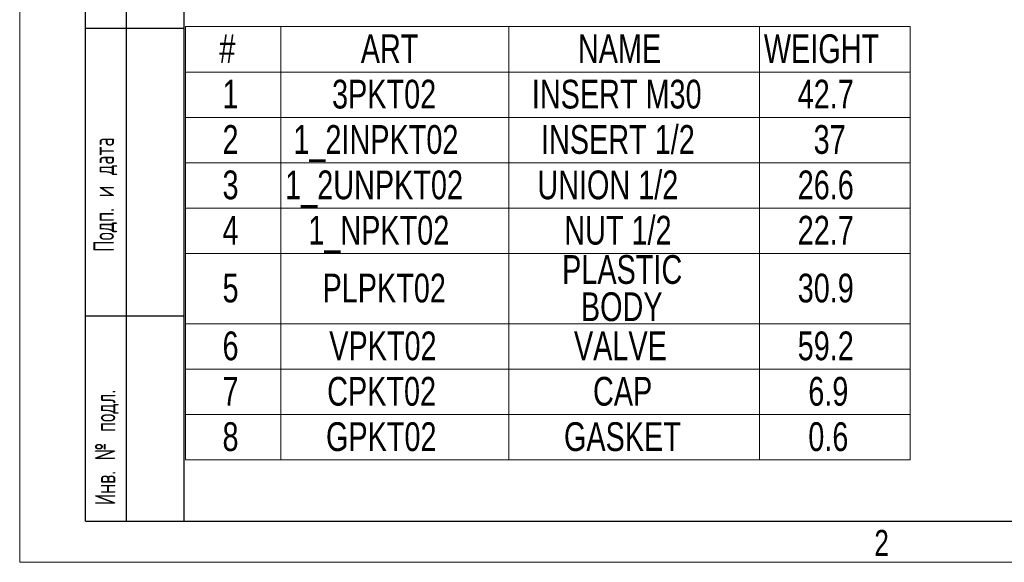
# Model space of a CAD drawing. Header units: millimetres. Extents: x 0 to 420, y 0 to 297.
# Tile 1 of 68: x 0 to 120, y 0 to 66. Entities that reach past the tile are written whole.
import ezdxf

# ---------------------------------------------------------------- set-up
doc = ezdxf.new("R2010")
doc.units = ezdxf.units.MM
doc.layers.add('ОСЕВЫЕ', color=7, linetype='Continuous')
doc.styles.add('SLDTEXTSTYLE0', font='TXT', dxfattribs={"width": 0.75})
doc.styles.add('SLDTEXTSTYLE2', font='TXT', dxfattribs={"width": 0.605, "bigfont": 'bigfont'})

# ---------------------------------------------------------------- blocks, each defined once
blk = doc.blocks.new('SW_TABLEANNOTATION_0')
at = {"color": 0, "linetype": 'Continuous', "lineweight": 18}
for p, q in [((0, 0), (0, -5.53)), ((0, 0), (11.61, 0)), ((0, 0), (0, -52.76)), ((88.26, 0), (0, 0)), ((11.61, 0), (11.61, -5.53)), ((11.61, 0), (39.36, 0)), ((39.36, 0), (39.36, -5.53)), ((39.36, 0), (69.91, 0)), ((69.91, 0), (69.91, -5.53)), ((69.91, 0), (88.26, 0)), ((88.26, 0), (88.26, -5.53)), ((88.26, -52.76), (88.26, 0)), ((0, -5.53), (0, -11.05)), ((0, -5.53), (11.61, -5.53)), ((11.61, -5.53), (11.61, -11.05)), ((11.61, -5.53), (39.36, -5.53)), ((39.36, -5.53), (39.36, -11.05)), ((39.36, -5.53), (69.91, -5.53)), ((69.91, -5.53), (69.91, -11.05)), ((69.91, -5.53), (88.26, -5.53)), ((88.26, -5.53), (88.26, -11.05)), ((0, -11.05), (0, -16.58)), ((0, -11.05), (11.61, -11.05)), ((11.61, -11.05), (11.61, -16.58)), ((11.61, -11.05), (39.36, -11.05)), ((39.36, -11.05), (39.36, -16.58)), ((39.36, -11.05), (69.91, -11.05)), ((69.91, -11.05), (69.91, -16.58)), ((69.91, -11.05), (88.26, -11.05)), ((88.26, -11.05), (88.26, -16.58)), ((0, -16.58), (0, -22.1)), ((0, -16.58), (11.61, -16.58)), ((11.61, -16.58), (11.61, -22.1)), ((11.61, -16.58), (39.36, -16.58)), ((39.36, -16.58), (39.36, -22.1)), ((39.36, -16.58), (69.91, -16.58)), ((69.91, -16.58), (69.91, -22.1)), ((69.91, -16.58), (88.26, -16.58)), ((88.26, -16.58), (88.26, -22.1)), ((0, -22.1), (0, -27.63)), ((0, -22.1), (11.61, -22.1)), ((11.61, -22.1), (11.61, -27.63)), ((11.61, -22.1), (39.36, -22.1)), ((39.36, -22.1), (39.36, -27.63)), ((39.36, -22.1), (69.91, -22.1)), ((69.91, -22.1), (69.91, -27.63)), ((69.91, -22.1), (88.26, -22.1)), ((88.26, -22.1), (88.26, -27.63)), ((0, -27.63), (0, -36.18)), ((0, -27.63), (11.61, -27.63)), ((11.61, -27.63), (11.61, -36.18)), ((11.61, -27.63), (39.36, -27.63)), ((39.36, -27.63), (39.36, -36.18)), ((39.36, -27.63), (69.91, -27.63)), ((69.91, -27.63), (69.91, -36.18)), ((69.91, -27.63), (88.26, -27.63)), ((88.26, -27.63), (88.26, -36.18)), ((0, -36.18), (0, -41.71)), ((0, -36.18), (11.61, -36.18)), ((11.61, -36.18), (11.61, -41.71)), ((11.61, -36.18), (39.36, -36.18)), ((39.36, -36.18), (39.36, -41.71)), ((39.36, -36.18), (69.91, -36.18)), ((69.91, -36.18), (69.91, -41.71)), ((69.91, -36.18), (88.26, -36.18)), ((88.26, -36.18), (88.26, -41.71)), ((0, -41.71), (0, -47.23)), ((0, -41.71), (11.61, -41.71)), ((11.61, -41.71), (11.61, -47.23)), ((11.61, -41.71), (39.36, -41.71)), ((39.36, -41.71), (39.36, -47.23)), ((39.36, -41.71), (69.91, -41.71)), ((69.91, -41.71), (69.91, -47.23)), ((69.91, -41.71), (88.26, -41.71)), ((88.26, -41.71), (88.26, -47.23)), ((0, -47.23), (0, -52.76)), ((0, -47.23), (11.61, -47.23)), ((11.61, -47.23), (11.61, -52.76)), ((11.61, -47.23), (39.36, -47.23)), ((39.36, -47.23), (39.36, -52.76)), ((39.36, -47.23), (69.91, -47.23)), ((69.91, -47.23), (69.91, -52.76)), ((69.91, -47.23), (88.26, -47.23)), ((88.26, -47.23), (88.26, -52.76)), ((0, -52.76), (11.61, -52.76)), ((0, -52.76), (88.26, -52.76)), ((11.61, -52.76), (39.36, -52.76)), ((39.36, -52.76), (69.91, -52.76)), ((69.91, -52.76), (88.26, -52.76))]:
    blk.add_line(p, q, dxfattribs=at)
at = {"color": 0, "linetype": 'Continuous', "lineweight": 0, "char_height": 3.5, "attachment_point": 1, "style": 'SLDTEXTSTYLE0'}
for s, insert in [('#', (4.12, -0.94)), ('ART', (21.35, -0.94)), ('NAME', (47.79, -0.94)), ('WEIGHT', (70.44, -0.94)), ('1', (4.51, -6.47)), ('3PKT02', (17.85, -6.47)), ('INSERT M30', (42.18, -6.47)), ('42.7', (74.56, -6.47)), ('2', (4.51, -11.99)), ('1_2INPKT02', (13.14, -11.99)), ('INSERT 1/2', (43.3, -11.99)), ('37', (76.5, -11.99)), ('3', (4.51, -17.52)), ('1_2UNPKT02', (12.14, -17.52)), ('UNION 1/2', (42.85, -17.52)), ('26.6', (74.56, -17.52)), ('NUT 1/2', (46.13, -23.04)), ('4', (4.51, -23.04)), ('1_NPKT02', (14.96, -23.04)), ('22.7', (74.56, -23.04)), ('PLASTIC', (45.87, -27.82)), ('5', (4.51, -30.08)), ('PLPKT02', (16.69, -30.08)), ('30.9', (74.56, -30.08)), ('BODY', (48.15, -32.35)), ('6', (4.51, -37.12)), ('VPKT02', (17.51, -37.12)), ('VALVE', (47.31, -37.12)), ('59.2', (74.56, -37.12)), ('7', (4.51, -42.65)), ('CPKT02', (17.25, -42.65)), ('CAP', (49.63, -42.65)), ('6.9', (75.85, -42.65)), ('8', (4.51, -48.17)), ('GPKT02', (17.11, -48.17)), ('GASKET', (46.09, -48.17)), ('0.6', (75.85, -48.17))]:
    blk.add_mtext(s, dxfattribs=dict(at, insert=insert))

msp = doc.modelspace()

# ---------------------------------------------------------------- linework, layer by layer
at = {"color": 7, "linetype": 'Continuous', "lineweight": 25}
for p, q in [((20, 292), (20, 5)), ((20, 292), (20, 5)), ((8, 5), (8, 150)), ((13, 5), (13, 150)), ((20, 65), (8, 65)), ((8, 30), (20, 30)), ((8, 5), (20, 5)), ((20, 5), (415, 5))]:
    msp.add_line(p, q, dxfattribs=at)
at = {"layer": 'ОСЕВЫЕ', "lineweight": 18}
for p, q in [((0, 297), (0, 0)), ((0, 0), (420, 0))]:
    msp.add_line(p, q, dxfattribs=at)

# ---------------------------------------------------------------- block references
at = {"color": 7, "linetype": 'Continuous', "lineweight": 0}
msp.add_blockref('SW_TABLEANNOTATION_0', (20.19194, 65.21998), dxfattribs=at)

# ---------------------------------------------------------------- texts
at = {"color": 7, "linetype": 'Continuous', "lineweight": 0, "char_height": 2.5, "attachment_point": 1, "rotation": 90, "style": 'SLDTEXTSTYLE2'}
for s, insert in [('Подп. и дата', (8.98505, 37.79011)), ('Инв. № подл.', (9.15475, 6.96361))]:
    msp.add_mtext(s, dxfattribs=dict(at, insert=insert))
at = {"color": 7, "linetype": 'Continuous', "lineweight": 0, "insert": (104.96803, 3.94304), "char_height": 3.175, "attachment_point": 2, "style": 'SLDTEXTSTYLE0'}
msp.add_mtext('2', dxfattribs=at)

doc.saveas('drawing.dxf')
